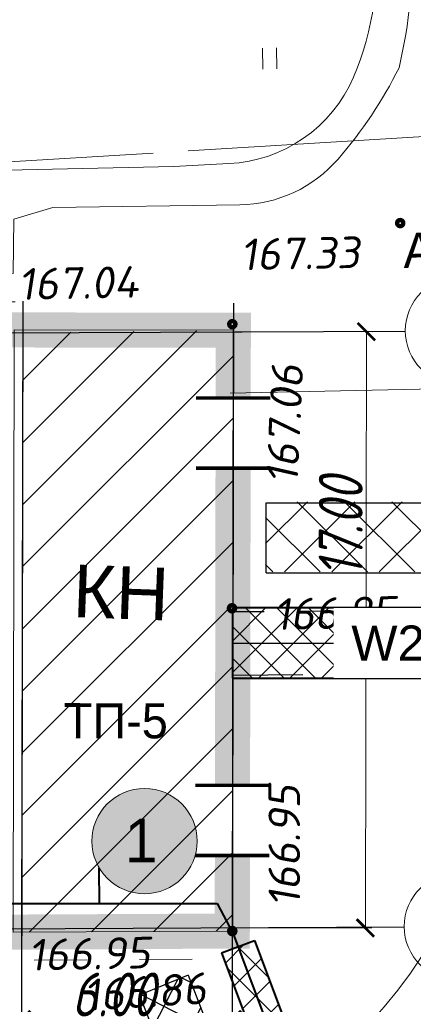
# Model space of a CAD drawing. Header units: millimetres. Extents: x 528565 to 529698, y -48331 to -46821.
# Tile 9 of 53: x 528802 to 528813, y -47341 to -47313. Entities that reach past the tile are written whole.
import ezdxf
from ezdxf.enums import TextEntityAlignment as Align

# ---------------------------------------------------------------- set-up
doc = ezdxf.new("R2010")
doc.units = ezdxf.units.MM
for name, pattern in [('LU023', [3, 2, -1]), ('LU024', [3, 1.5, -1.5]), ('LU197', [9, 8, -1])]:
    doc.linetypes.add(name, pattern=pattern)
doc.layers.get('Defpoints').update_dxf_attribs({"color": 140})
for name, color, linetype, lineweight in [('!ПОС_траншея', 42, 'Continuous', 40), ('02 План', 7, 'Continuous', 25), ('_ПР_КЛ_10', 10, 'ОПС_W2', 30), ('ELEKTROSET_', 6, 'LU1191', 9), ('OTMETKI', 7, 'Continuous', 13), ('TEPLOSET_', 94, 'LU197', 13), ('TEXT', 7, 'Continuous', 13), ('TOPOGRAFIA', 7, 'Continuous', 13), ('ZDANIA', 7, 'Continuous', 15), ('ГП ГП', 10, 'ОПС_W2', 30), ('ГП Размеры', 10, 'ОПС_W2', 30), ('Пожарка', 1, 'Continuous', 40)]:
    doc.layers.add(name, color=color, linetype=linetype, lineweight=lineweight)
doc.layers.add('ГП ОСИ', color=7, linetype='Continuous')
doc.layers.add('Проходные каналы', color=7, linetype='Continuous')
doc.styles.add('ESKD1', font='txt', dxfattribs={"width": 1.2, "oblique": 14.99430549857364})
doc.styles.add('SIMPLEX', font='arial.ttf')
doc.styles.add('SIMPLEX_K', font='txt')
doc.styles.get("Standard").update_dxf_attribs({"font": 'arial.ttf'})
doc.styles.add('Standard_k', font='simplex.shx', dxfattribs={"oblique": 10})
doc.styles.add('Мой', font='isocpeui.ttf', dxfattribs={"width": 0.8, "height": 1.25})
doc.styles.add('ОПС', font='arial.ttf')
doc.styles.add('тип1', font='txt.shx')
doc.linetypes.add('LU1191', pattern='A,1,-2,0.29,[131,ltypeshp01.shx,S=1.3,R=180,X=0.9229999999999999,Y=0.65],0.29,[131,ltypeshp01.shx,S=1.3,R=180,X=1.3,Y=0.65],5,[131,ltypeshp01.shx,S=1.3,R=0,X=-1.3,Y=-0.65],0.58,[131,ltypeshp01.shx,S=1.3,R=0,X=-1.3,Y=-0.65],-2,3', length=14.16)
doc.linetypes.add('LU1193', pattern='A,1,-2,[131,ltypeshp01.shx,S=1.3,R=180,X=1.3,Y=0.65],6,[131,ltypeshp01.shx,S=1.3,R=0,X=-1.3,Y=-0.65],-2,3', length=14)
doc.linetypes.add('ОПС_W2', pattern='A,10,-0.5,["W2",ОПС,S=1,R=0,X=0,Y=-0.5],-2.5', length=13)
doc.linetypes.add('связь', pattern='A,2.5,-1.5,["/",тип1,S=-1,R=0,X=0,Y=0.5],-1.5,2.5', length=8)
doc.dimstyles.new('мой', dxfattribs={"dimtxt": 1.25, "dimasz": 0.5, "dimexe": 0.18, "dimexo": 0.0625, "dimgap": 0.09, "dimtad": 1, "dimzin": 0, "dimdsep": 46, "dimtxsty": 'Мой', "dimblk": 'ARCHTICK', "dimcen": 0.09, "dimclrd": 5, "dimclre": 5, "dimclrt": 5, "dimadec": 0, "dimazin": 0, "dimtfac": 1, "dimtofl": 0, "dimtmove": 1, "dimatfit": 3, "dimfxl": 0, "dimtolj": 1, "dimtzin": 0, "dimlwd": 15, "dimlwe": 15, "dimarcsym": 0})
pattern_1 = [(45, (0, 0), (-0.4490128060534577, 0.4490128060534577), []), (135, (0, 0), (-0.4490128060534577, -0.4490128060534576), [])]

# ---------------------------------------------------------------- blocks, each defined once
blk = doc.blocks.new('Pk_blok')
at = {"color": 0, "linetype": 'Continuous', "lineweight": 13, "const_width": 0.25}
blk.add_lwpolyline([(-0.175, 0, 1), (0.175, 0, 1)], format="xyb", close=True, dxfattribs=at)
blk = doc.blocks.new('U401t')
at = {"layer": 'TOPOGRAFIA'}
for p, q in [((-0.4000000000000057, 0), (-0.4000000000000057, 1.199999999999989)), ((0.4000000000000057, 0), (0.4000000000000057, 1.199999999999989))]:
    blk.add_line(p, q, dxfattribs=at)
blk = doc.blocks.new('OSI_ZDAN')
at = {"layer": '_ПР_КЛ_10', "color": 0, "linetype": 'Continuous', "lineweight": 0}
blk.add_circle((0, 0), 3.2, dxfattribs=at)
at = {"layer": '_ПР_КЛ_10', "color": 0, "linetype": 'Continuous', "lineweight": 0, "style": 'ESKD1', "oblique": 14.99430549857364, "width": 1.2}
blk.add_attdef('NAME', text='', height=2.6, dxfattribs=at).set_placement((-0.3, 0), align=Align.MIDDLE_CENTER)
blk = doc.blocks.new('_ArchTick')
at = {"color": 0, "linetype": 'ByBlock', "const_width": 0.15}
blk.add_lwpolyline([(-0.5, -0.5), (0.5, 0.5)], dxfattribs=at)
blk = doc.blocks.new('*D144')
at = {"layer": 'Defpoints', "color": 0, "linetype": 'ByBlock', "transparency": 16777216}
for p in [(49.91797046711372, 31.16269018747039), (53.70834253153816, 31.15620803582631), (49.88889774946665, 14.16271504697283)]:
    blk.add_point(p, dxfattribs=at)
at = {"layer": 'ГП Размеры', "color": 5, "linetype": 'Continuous', "lineweight": 15, "transparency": 16777216}
for p, q in [((49.98047037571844, 31.16258330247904), (53.88834226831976, 31.15590020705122)), ((53.6792698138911, 14.15623289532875), (53.70834253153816, 31.15620803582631)), ((49.95139765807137, 14.16260816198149), (53.8592695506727, 14.15592506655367))]:
    blk.add_line(p, q, dxfattribs=at)
at = {"layer": 'ГП Размеры', "color": 5, "linetype": 'ByBlock', "lineweight": 15, "transparency": 16777216, "xscale": 0.5, "yscale": 0.5, "zscale": 0.5}
for p, rotation in [((53.70834253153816, 31.15620803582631), 89.90201500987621), ((53.6792698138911, 14.15623289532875), 269.9020150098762)]:
    blk.add_blockref('_ArchTick', p, dxfattribs=dict(at, rotation=rotation))
at = {"layer": 'ГП Размеры', "color": 5, "linetype": 'ByBlock', "lineweight": 0, "transparency": 16777216, "insert": (52.97577285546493, 25.5898498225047), "char_height": 1.25, "attachment_point": 5, "rotation": 89.90201500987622, "style": 'Мой'}
blk.add_mtext('\\A1;17.00', dxfattribs=at)
blk = doc.blocks.new('*D145')
at = {"layer": 'Defpoints', "color": 0, "linetype": 'ByBlock', "transparency": 16777216}
for p in [(43.88608315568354, 12.52204050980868), (49.88610046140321, 12.52702936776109), (49.88691582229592, 11.54640824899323)]:
    blk.add_point(p, dxfattribs=at)
at = {"layer": 'ГП Размеры', "color": 5, "linetype": 'Continuous', "lineweight": 15, "transparency": 16777216}
for p, q in [((43.88613512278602, 12.45954053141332), (43.88704818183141, 11.36141945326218)), ((49.8861524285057, 12.46452938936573), (49.88706548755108, 11.3664083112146)), ((43.88689851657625, 11.54141939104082), (49.88691582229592, 11.54640824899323))]:
    blk.add_line(p, q, dxfattribs=at)
at = {"layer": 'ГП Размеры', "color": 5, "linetype": 'ByBlock', "lineweight": 15, "transparency": 16777216, "xscale": 0.5, "yscale": 0.5, "zscale": 0.5}
for p, rotation in [((43.88689851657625, 11.54141939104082), 180.0476399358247), ((49.88691582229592, 11.54640824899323), 0.04763993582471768)]:
    blk.add_blockref('_ArchTick', p, dxfattribs=dict(at, rotation=rotation))
at = {"layer": 'ГП Размеры', "color": 5, "linetype": 'ByBlock', "lineweight": 0, "transparency": 16777216, "insert": (46.50956069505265, 12.25860031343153), "char_height": 1.25, "attachment_point": 5, "rotation": 0.047639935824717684, "style": 'Мой'}
blk.add_mtext('\\A1;6.00', dxfattribs=at)
blk = doc.blocks.new('*D146')
at = {"layer": 'Defpoints', "color": 0, "linetype": 'ByBlock', "transparency": 16777216}
for p in [(40.33642116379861, 12.72272284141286), (43.88641597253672, 12.71665177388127), (40.33441215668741, 11.54797642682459)]:
    blk.add_point(p, dxfattribs=at)
at = {"layer": 'ГП Размеры', "color": 5, "linetype": 'Continuous', "lineweight": 15, "transparency": 16777216}
for p, q in [((40.33631427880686, 12.66022293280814), (40.33410432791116, 11.36797669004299)), ((43.88630908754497, 12.65415186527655), (43.88409913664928, 11.3619056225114)), ((43.88440696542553, 11.541905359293), (40.33441215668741, 11.54797642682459))]:
    blk.add_line(p, q, dxfattribs=at)
at = {"layer": 'ГП Размеры', "color": 5, "linetype": 'ByBlock', "lineweight": 15, "transparency": 16777216, "xscale": 0.5, "yscale": 0.5, "zscale": 0.5}
for p, rotation in [((40.33441215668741, 11.54797642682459), 179.9020150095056), ((43.88440696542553, 11.541905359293), 359.9020150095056)]:
    blk.add_blockref('_ArchTick', p, dxfattribs=dict(at, rotation=rotation))
at = {"layer": 'ГП Размеры', "color": 5, "linetype": 'ByBlock', "lineweight": 0, "transparency": 16777216, "insert": (42.11063232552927, 12.2599398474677), "char_height": 1.25, "attachment_point": 5, "rotation": 359.9020150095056, "style": 'Мой'}
blk.add_mtext('\\A1;3.55', dxfattribs=at)
blk = doc.blocks.new('A$C3b05a69d')
at = {"layer": 'Пожарка', "linetype": 'связь'}
for p, q in [((68.20889209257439, -4.591998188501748), (74.9114155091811, -4.591998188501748)), ((74.9114155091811, -4.591998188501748), (75.83593088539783, -6.33638772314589))]:
    blk.add_line(p, q, dxfattribs=at)
for points in [[(57.81739222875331, 8.263056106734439), (57.81739222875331, -4.591998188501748), (68.20889209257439, -4.591998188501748), (68.20588076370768, -2.579475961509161)], [(75.83593088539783, -6.336387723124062), (91.54312641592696, -48.20984996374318)]]:
    blk.add_lwpolyline(points, dxfattribs=at)
blk = doc.blocks.new('A$C7B8D562C')
at = {"layer": '_ПР_КЛ_10', "linetype": 'ByBlock', "lineweight": 0, "true_color": 0xffffff}
h = blk.add_hatch(color=7, dxfattribs=at)
h.dxf.hatch_style = 1
edge = h.paths.add_edge_path()
edge.add_arc((47.38991786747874, 16.63057689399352), 1.5, 0, 360)
at = {"layer": 'ГП ГП', "linetype": 'ByBlock', "lineweight": 20}
h = blk.add_hatch(dxfattribs=at)
h.set_pattern_fill('ANSI31', color=5, scale=10)
h.set_pattern_definition([(45, (-213706.5664850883, -189752.2721267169), (-0.8838834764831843, 0.8838834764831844), [])])
h.paths.add_polyline_path([(49.89242057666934, 16.22265232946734), (49.9180273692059, 31.19596311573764), (43.91789522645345, 31.123824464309), (43.88867470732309, 14.03742390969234), (49.88873252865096, 14.06610387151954)])
at = {"layer": '_ПР_КЛ_10', "color": 0, "linetype": 'ByBlock', "lineweight": 0, "const_width": 0.1, "flags": 128}
for points in [[(48.85930167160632, 29.2642776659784), (50.97014607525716, 29.2642776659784)], [(48.85930167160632, 27.2642776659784), (50.97014607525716, 27.2642776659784)], [(48.83699837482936, 18.22265232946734), (50.94784277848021, 18.22265232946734)], [(48.83699837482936, 16.22265232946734), (50.94784277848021, 16.22265232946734)]]:
    blk.add_lwpolyline(points, dxfattribs=at)
at = {"layer": 'ELEKTROSET_', "linetype": 'LU1193'}
blk.add_line((49.82709997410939, 29.40295930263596), (62.79676341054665, 29.66863114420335), dxfattribs=at)
at = {"layer": 'ELEKTROSET_', "flags": 128}
blk.add_lwpolyline([(8.016607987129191, 7.126805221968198), (42.80251183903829, 6.85531070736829, 0.3597034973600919), (57.24494816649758, 17.96508080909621), (57.28804194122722, 28.74507824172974), (56.53590461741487, 61.27555187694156), (56.68571543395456, 111.9720983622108), (56.58426590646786, 152.7959929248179), (56.30012339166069, 156.1553225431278), (73.83854515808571, 156.5145812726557)], format="xyb", dxfattribs=at)
at = {"layer": 'TEPLOSET_', "flags": 128}
blk.add_lwpolyline([(15.7850377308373, 31.30675484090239), (15.69422566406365, 34.30540927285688), (63.95375771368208, 37.24373567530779)], dxfattribs=at)
at = {"layer": 'TOPOGRAFIA'}
for points in [[(43.64412764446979, 32.81490479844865), (42.62348880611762, 32.83667640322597), (42.59665521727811, 35.73957881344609), (48.2273798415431, 35.87111555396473), (49.79207813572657, 35.94768760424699, 0.2864239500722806), (53.34202176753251, 38.41198904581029, 0.1390243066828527), (53.9002148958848, 42.68829468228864), (53.91822534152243, 51.37249754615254, 0.2662292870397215), (51.8697020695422, 54.9643476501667, 0.1441051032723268), (48.73206793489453, 55.75167680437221), (42.50461945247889, 55.65407768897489), (40.5779419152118, 56.94505705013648), (40.22188585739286, 57.41402149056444)], [(43.65130770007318, 32.8152855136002), (43.66717091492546, 34.36604387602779), (44.77496390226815, 34.69907750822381), (50.10258378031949, 34.77448570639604, 0.2138996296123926), (52.90186204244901, 36.07732118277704, 0.06284847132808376), (54.63717018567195, 38.67908840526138, 0.06773426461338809), (55.01105050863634, 42.53551760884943), (54.98169078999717, 51.85267359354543, 0.2500896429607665), (52.90656191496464, 55.71262369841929, 0.08156813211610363), (50.33151252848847, 56.87686013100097), (47.80416931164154, 57.32740930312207)]]:
    blk.add_lwpolyline(points, format="xyb", dxfattribs=at)
at = {"layer": 'TOPOGRAFIA', "linetype": 'LU024', "flags": 128}
blk.add_lwpolyline([(43.70379876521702, 32.0065994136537), (42.87756787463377, 32.00801240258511), (42.84545856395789, 13.23242046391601), (49.89098385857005, 13.26609770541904)], dxfattribs=at)
at = {"layer": 'TOPOGRAFIA', "linetype": 'Continuous', "flags": 128}
blk.add_lwpolyline([(49.9180273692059, 31.19596311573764), (43.67620635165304, 31.20663764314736), (43.64684223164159, 14.03626796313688), (49.88873252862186, 14.06610387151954)], close=True, dxfattribs=at)
at = {"layer": 'TOPOGRAFIA', "color": 0, "linetype": 'Continuous', "const_width": 1, "flags": 128}
blk.add_lwpolyline([(49.89584090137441, 18.22265232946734), (49.91130354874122, 27.2642776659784)], dxfattribs=at)
at = {"layer": 'TOPOGRAFIA'}
blk.add_lwpolyline([(49.90161686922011, 0.4420751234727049), (49.89039307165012, 13.9786207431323)], dxfattribs=at)
at = {"layer": 'ZDANIA'}
blk.add_line((49.9180273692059, 31.19596311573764), (49.88866324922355, 14.02559343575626), dxfattribs=at)
at = {"layer": 'ГП ГП', "color": 0, "linetype": 'Continuous', "const_width": 1, "flags": 128}
blk.add_lwpolyline([(49.91472387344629, 29.2642776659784), (49.9180273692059, 31.19596311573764), (40.12621154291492, 31.21270871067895), (40.0968080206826, 14.01929898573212), (49.88873252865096, 14.06610387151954), (49.89242057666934, 16.22265232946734)], dxfattribs=at)
at = {"layer": 'ГП ГП', "color": 0, "linetype": 'ByBlock', "lineweight": 0}
blk.add_circle((47.38991786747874, 16.63057689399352), 1.5, dxfattribs=at)
at = {"layer": 'ГП ОСИ', "color": 5, "linetype": 'Continuous', "lineweight": 30, "ltscale": 0.4807692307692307}
for p, q in [((43.91944296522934, 32.02884892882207), (43.88304277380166, 10.74420822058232)), ((49.91935679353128, 31.97333042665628), (49.88303399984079, 10.73394726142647)), ((39.23822328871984, 31.10145587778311), (54.8148117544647, 31.17591115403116)), ((39.19705524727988, 14.11160860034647), (54.78486000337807, 14.18611748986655))]:
    blk.add_line(p, q, dxfattribs=at)
at = {"layer": 'ГП ОСИ', "color": 5, "linetype": 'Continuous', "lineweight": 0, "ltscale": 0.4807692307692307}
blk.add_line((43.91944296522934, 32.02884892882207), (43.88304277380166, 10.74420822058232), dxfattribs=at)
at = {"layer": 'Проходные каналы', "linetype": 'LU023', "flags": 128}
for points in [[(62.79293635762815, 23.23253852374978), (49.89939674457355, 23.16684938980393)], [(49.901210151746, 21.36226671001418), (62.8364086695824, 21.47277270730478)]]:
    blk.add_lwpolyline(points, dxfattribs=at)
at = {"layer": 'OTMETKI', "linetype": 'Continuous', "xscale": 0.50000486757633, "yscale": 0.50000486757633, "zscale": 0.50000486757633, "rotation": 1.173488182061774}
for p in [(54.67122127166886, 34.25347984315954), (49.89018491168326, 31.37193372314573), (49.881107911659, 23.26996972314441), (49.88860107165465, 14.06610324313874)]:
    blk.add_blockref('Pk_blok', p, dxfattribs=at)
at = {"layer": 'TOPOGRAFIA', "xscale": 0.50000486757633, "yscale": 0.50000486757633, "zscale": 0.50000486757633, "rotation": 1.173488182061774}
blk.add_blockref('U401t', (50.95991743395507, 38.64509377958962), dxfattribs=at)
at = {"layer": 'ГП ОСИ', "color": 5, "linetype": 'ByBlock', "lineweight": 30, "xscale": 0.4807692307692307, "yscale": 0.4807692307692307, "zscale": 0.4807692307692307}
for p in [(56.35325571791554, 31.18326483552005), (56.32330396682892, 14.19347117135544)]:
    blk.add_blockref('OSI_ZDAN', p, dxfattribs=at).add_auto_attribs({'NAME': '1'})
at = {"layer": 'OTMETKI', "style": 'Standard_k', "oblique": 10}
for s, rotation, p in [('167.33', 1.173488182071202, (50.10852903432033, 33.80477372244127)), ('167.04', 1.173488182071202, (43.78084801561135, 32.96025670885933)), ('167.06', 87.24447513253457, (50.85227596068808, 26.84624051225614)), ('166.95', 1.173488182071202, (51.06473550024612, 23.54849753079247)), ('166.95', 90.07087754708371, (50.92220470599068, 14.75692004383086)), ('166.95', 1.173488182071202, (44.06764225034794, 13.8352834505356)), ('166.86', 3.385578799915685, (45.63343119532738, 12.68513207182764))]:
    blk.add_text(s, height=0.9000087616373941, rotation=rotation, dxfattribs=at).set_placement(p, align=Align.TOP_LEFT)
at = {"layer": 'TEXT', "style": 'SIMPLEX_K'}
blk.add_text('А', height=1.00000973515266, rotation=1.173488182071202, dxfattribs=at).set_placement((54.76993118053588, 32.97181479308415))
at = {"layer": 'ZDANIA', "lineweight": 13, "style": 'SIMPLEX'}
blk.add_text('КН', height=1.50001460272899, rotation=357.9114547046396, dxfattribs=at).set_placement((46.72055973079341, 23.71990838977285), align=Align.MIDDLE)
at = {"layer": 'ZDANIA', "lineweight": 13, "style": 'SIMPLEX_K'}
blk.add_text('ТП-5', height=1.00000973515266, rotation=359.914187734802, dxfattribs=at).set_placement((46.57122483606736, 20.06268712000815), align=Align.MIDDLE_CENTER)
at = {"layer": 'ГП ГП', "color": 0, "lineweight": 13, "style": 'SIMPLEX_K'}
blk.add_text('1', height=1.25, rotation=359.914187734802, dxfattribs=at).set_placement((47.29240075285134, 16.64940863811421), align=Align.MIDDLE_CENTER)
at = {"layer": 'ГП Размеры', "linetype": 'ByBlock', "lineweight": 0}
for base, p1, p2, angle, picture, middle in [((53.70834253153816, 31.15620803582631), (49.88889774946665, 14.16271504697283), (49.91797046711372, 31.16269018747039), 89.90201500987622, '*D144', (53.6988210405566, 25.58861329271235)), ((40.33441215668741, 11.54797642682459), (43.88641597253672, 12.71665177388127), (40.3364211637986, 12.72272284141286), 179.90201500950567, '*D146', (42.10940956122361, 11.54494089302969)), ((49.88691582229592, 11.54640824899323), (43.88608315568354, 12.52204050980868), (49.8861004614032, 12.52702936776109), 0.0476399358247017, '*D145', (46.51015519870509, 11.54360056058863))]:
    dim = blk.add_linear_dim(base=base, p1=p1, p2=p2, angle=angle, dimstyle='мой', dxfattribs=at)
    dim.commit()
    dim.dimension.update_dxf_attribs({"geometry": picture, "text_midpoint": middle, "dimtype": 161})

msp = doc.modelspace()

# ---------------------------------------------------------------- hatches: boundary and pattern name
at = {"layer": '!ПОС_траншея', "lineweight": 0}
h = msp.add_hatch(dxfattribs=at)
h.set_pattern_fill('ANSI37', color=256, scale=0.2)
h.set_pattern_definition(pattern_1)
edge = h.paths.add_edge_path()
edge.add_line((528807.5716720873, -47331.70252783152), (528818.581387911, -47331.70252783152))
edge.add_line((528818.581387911, -47331.70252783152), (528818.581387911, -47207.72828160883))
edge.add_line((528818.581387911, -47207.72828160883), (528816.581387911, -47207.7270349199))
edge.add_line((528816.581387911, -47207.7270349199), (528816.581387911, -47329.70252783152))
edge.add_line((528816.581387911, -47329.70252783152), (528807.5716720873, -47329.70252783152))
edge.add_line((528807.5716720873, -47331.70252783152), (528807.5733822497, -47329.70252783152))
at = {"layer": '!ПОС_траншея', "lineweight": 0, "true_color": 0xcd2027}
h = msp.add_hatch(dxfattribs=at)
h.set_pattern_fill('ANSI37', color=242, scale=0.2)
h.set_pattern_definition(pattern_1)
edge = h.paths.add_edge_path()
edge.add_line((528818.5807622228, -47209.23016162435), (528818.5807622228, -47208.22640159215))
edge.add_line((528818.581387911, -47208.22640159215), (528831.4997915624, -47208.22640159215))
edge.add_line((528818.5807622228, -47209.23016162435), (528831.4991558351, -47209.24626684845))
edge.add_line((528831.5001094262, -47208.22640159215), (528831.4994736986, -47209.24626724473))
edge = h.paths.add_edge_path()
edge.add_line((528775.2471889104, -47323.03906151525), (528776.2471889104, -47323.03906151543))
edge.add_line((528775.2471889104, -47323.02827357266), (528775.2471889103, -47324.38800671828))
edge.add_line((528775.2471889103, -47324.38800671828), (528797.2708764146, -47331.78659261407))
edge.add_line((528797.2708764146, -47331.78659261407), (528797.2708764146, -47330.73167360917))
edge.add_line((528797.2708764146, -47330.73167360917), (528776.2471889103, -47323.66902536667))
edge.add_line((528776.2471889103, -47323.66902536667), (528776.2471889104, -47323.02827357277))
h.paths.add_polyline_path([(528807.254502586, -47339.53827766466), (528808.1907975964, -47339.18706312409), (528815.9075827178, -47359.7590684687), (528814.9712877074, -47360.11028300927)])
h = msp.add_hatch()
h.set_pattern_fill('ANSI37', color=6, scale=0.3)
h.set_pattern_definition([(45, (-0.01290411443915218, 0.02726158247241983), (-0.6735192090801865, 0.6735192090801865), []), (135, (-0.01290411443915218, 0.02726158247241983), (-0.6735192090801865, -0.6735192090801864), [])])
h.paths.add_polyline_path([(528808.5061672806, -47328.67526624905), (528808.5061672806, -47326.67526624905), (528813.5684837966, -47326.67526624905), (528813.5684837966, -47204.69790272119), (528828.8670972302, -47204.70743902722), (528828.8658505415, -47206.70743863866), (528815.5684837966, -47206.69914979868), (528815.5684837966, -47328.67526624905)])
h = msp.add_hatch()
h.set_pattern_fill('ANSI37', color=6, scale=0.3, angle=-72.28843507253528)
h.set_pattern_definition([(332.7115649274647, (413029.5967596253, 470785.4506276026), (0.436692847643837, 0.8464960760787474), []), (62.71156492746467, (413029.5967596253, 470785.4506276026), (-0.8464960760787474, 0.4366928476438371), [])])
h.paths.add_polyline_path([(528812.3351059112, -47359.76371540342), (528813.7624468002, -47359.2956454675), (528806.304271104, -47340.17684868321), (528804.9146110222, -47340.74151217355)])

# ---------------------------------------------------------------- linework, layer by layer
at = {"layer": '!ПОС_траншея'}
msp.add_line((528807.5716720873, -47331.70252783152), (528807.5733822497, -47329.70252783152), dxfattribs=at)
at = {"layer": '!ПОС_траншея', "color": 242, "true_color": 0xcd2027}
msp.add_line((528807.254502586, -47339.53827766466), (528808.1907975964, -47339.18706312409), dxfattribs=at)
at = {"layer": '!ПОС_траншея'}
msp.add_lwpolyline([(528807.5716720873, -47331.70252783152), (528818.581387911, -47331.70252783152), (528818.581387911, -47207.72828160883), (528816.581387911, -47207.7270349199), (528816.581387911, -47329.70252783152), (528807.5716720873, -47329.70252783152)], dxfattribs=at)
at = {"layer": '!ПОС_траншея', "color": 242, "true_color": 0xcd2027}
for points in [[(528808.1907975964, -47339.18706312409), (528815.9075827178, -47359.7590684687)], [(528807.254502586, -47339.53827766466), (528814.9712877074, -47360.11028300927)]]:
    msp.add_lwpolyline(points, dxfattribs=at)
at = {"color": 6, "lineweight": 30}
for p, q in [((528808.519071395, -47328.70252783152), (528808.519071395, -47326.70252783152)), ((528806.3042711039, -47340.17684868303), (528804.9146110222, -47340.74151217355)), ((528806.304271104, -47340.17684868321), (528813.7624468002, -47359.2956454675)), ((528804.9146110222, -47340.74151217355), (528812.3351059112, -47359.76371540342))]:
    msp.add_line(p, q, dxfattribs=at)
for points in [[(528808.519071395, -47326.70252783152), (528813.581387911, -47326.70252783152), (528813.581387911, -47204.72516430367), (528828.8800013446, -47204.73470060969)], [(528808.519071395, -47328.70252783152), (528815.581387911, -47328.70252783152), (528815.581387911, -47206.72641138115), (528828.878754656, -47206.73470022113)]]:
    msp.add_lwpolyline(points, dxfattribs=at)
msp.add_lwpolyline([(528801.5883375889, -47320.95241521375), (528801.5572417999, -47339.1353607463)])
at = {"layer": '_ПР_КЛ_10', "linetype": 'ByBlock'}
msp.add_lwpolyline([(528807.5716720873, -47330.70252783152), (528817.581387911, -47330.70252783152), (528817.581387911, -47208.72765845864), (528831.4997915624, -47208.73633441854)], dxfattribs=at)

# ---------------------------------------------------------------- block references
at = {"layer": '02 План'}
msp.add_blockref('A$C7B8D562C', (528757.6688946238, -47352.98126414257), dxfattribs=at)

# ---------------------------------------------------------------- next in the draw order: texts
at = {"lineweight": 0, "insert": (528812.5765299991, -47330.70252783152), "char_height": 0.9999999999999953, "attachment_point": 5, "bg_fill": 3, "box_fill_scale": 1.5, "bg_fill_color": 256, "bg_fill_transparency": 0}
msp.add_mtext('{\\C1;W2.2}', dxfattribs=at)

# ---------------------------------------------------------------- next in the draw order: block references
at = {"color": 1, "xscale": 0.5, "yscale": 0.5, "zscale": 0.5}
msp.add_blockref('A$C3b05a69d', (528769.6678720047, -47335.82975075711), dxfattribs=at)

doc.saveas('drawing.dxf')
